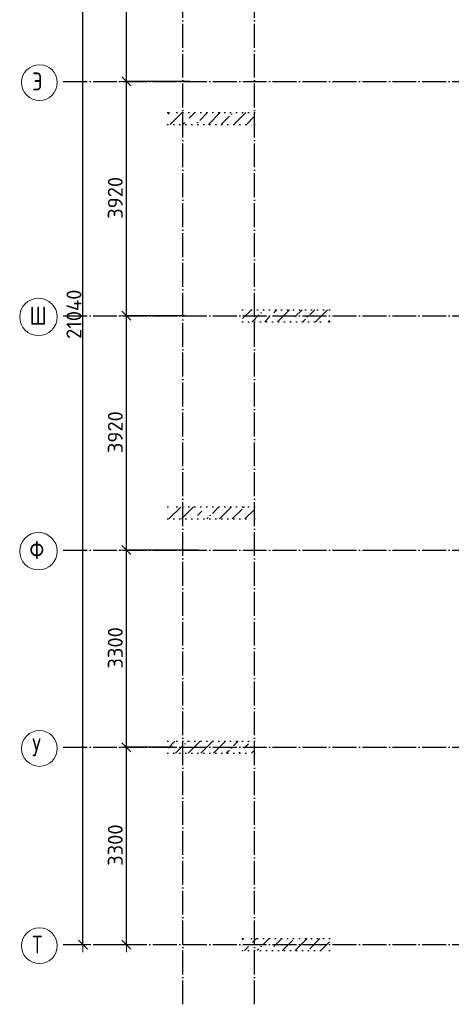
# Model space of a CAD drawing. Header units: millimetres. Extents: x -2725 to 87801, y 44707 to 71266.
# Tile 1 of 22: x -2725 to 4486, y 45740 to 62213. Entities that reach past the tile are written whole.
import ezdxf

# ---------------------------------------------------------------- set-up
doc = ezdxf.new("R2010")
doc.units = ezdxf.units.MM
doc.header["$PDMODE"] = 65
for name, pattern in [('______11', [500, 400, -50, 0, -50]), ('______3', [500, 400, -100]), ('______5', [1100, 800, -100, 100, -100]), ('______9', [100, 0, -100])]:
    doc.linetypes.add(name, pattern=pattern)
doc.layers.add('Балка_ общее', color=7, linetype='______3', lineweight=13)
doc.layers.add('Колонна (1)', color=7, linetype='Continuous', lineweight=35)
doc.layers.add('Осевая линия_ общее', color=7, linetype='______5', lineweight=13, true_color=0xa0a0a0)
doc.styles.add('ISOCPEUR', font='ISOCPEUR')
doc.dimstyles.new('DIMSTYLE_3', dxfattribs={"dimtxt": 250, "dimasz": 250, "dimexe": 0, "dimexo": 0, "dimgap": 125, "dimtad": 2, "dimdec": 0, "dimrnd": 5, "dimzin": 12, "dimdsep": 46, "dimtxsty": 'ISOCPEUR', "dimblk1": 'ALL_ML_STRICH', "dimblk2": 'ALL_ML_STRICH', "dimsah": 1, "dimcen": 0, "dimclrd": 7, "dimclre": 256, "dimclrt": 7, "dimadec": 0, "dimazin": 0, "dimtfac": 1, "dimtdec": 0, "dimtix": 1, "dimtmove": 2, "dimatfit": 3, "dimfxl": 0, "dimtzin": 0, "dimlwd": 0, "dimlwe": -3, "dimarcsym": 0})
pattern_1 = [(45, (0, 0), (-212.132, 212.132), [400, -50, 0, -50]), (45, (-106.07, 106.07), (-212.132, 212.132), [800, -100, 100, -100])]

# ---------------------------------------------------------------- blocks, each defined once
blk = doc.blocks.new('ALL_ML_STRICH')
at = {"color": 0, "linetype": 'ByBlock', "lineweight": -2}
for p, q in [((-1, 0), (0.5, 0)), ((-0.3, -0.3), (0.3, 0.3)), ((0, -0.5), (0, 0.5))]:
    blk.add_line(p, q, dxfattribs=at)
blk = doc.blocks.new('*D9')
at = {"layer": 'DEFPOINTS', "color": 7, "linetype": 'Continuous', "lineweight": 13, "transparency": 33554687}
for p in [(-1306, 67780), (-1920, 46740), (-1669, 46740)]:
    blk.add_point(p, dxfattribs=at)
at = {"layer": 'Балка_ общее', "color": 251, "linetype": 'Continuous', "lineweight": -2, "true_color": 0x656565, "transparency": 33554687}
for p, q in [((-1316, 67780), (-1669, 67780)), ((-1910, 46740), (-1669, 46740))]:
    blk.add_line(p, q, dxfattribs=at)
at = {"layer": 'Балка_ общее', "color": 7, "linetype": 'Continuous', "lineweight": -2, "transparency": 33554687}
blk.add_line((-1669, 46740), (-1669, 67780), dxfattribs=at)
at = {"layer": 'Балка_ общее', "color": 7, "linetype": 'Continuous', "lineweight": 13, "transparency": 33554687, "xscale": 250, "yscale": 250, "zscale": 250}
for p, rotation in [((-1669, 67780), 90), ((-1669, 46740), 270)]:
    blk.add_blockref('ALL_ML_STRICH', p, dxfattribs=dict(at, rotation=rotation))
at = {"layer": 'Балка_ общее', "color": 7, "linetype": 'Continuous', "lineweight": 13, "transparency": 33554687, "insert": (-1819, 57285), "char_height": 250, "width": 1250, "attachment_point": 5, "rotation": 90, "style": 'ISOCPEUR'}
blk.add_mtext('\\A1;{21040}', dxfattribs=at)
blk = doc.blocks.new('*D10')
at = {"layer": 'DEFPOINTS', "color": 7, "linetype": 'Continuous', "lineweight": 13, "transparency": 33554687}
for p in [(-158, 50040), (-1350, 46740), (-943, 46740)]:
    blk.add_point(p, dxfattribs=at)
at = {"layer": 'Балка_ общее', "color": 251, "linetype": 'Continuous', "lineweight": -2, "true_color": 0x656565, "transparency": 33554687}
for p, q in [((-168, 50040), (-943, 50040)), ((-1340, 46740), (-943, 46740))]:
    blk.add_line(p, q, dxfattribs=at)
at = {"layer": 'Балка_ общее', "color": 7, "linetype": 'Continuous', "lineweight": -2, "transparency": 33554687}
blk.add_line((-943, 46740), (-943, 50040), dxfattribs=at)
at = {"layer": 'Балка_ общее', "color": 7, "linetype": 'Continuous', "lineweight": 13, "transparency": 33554687, "xscale": 250, "yscale": 250, "zscale": 250}
for p, rotation in [((-943, 50040), 90), ((-943, 46740), 270)]:
    blk.add_blockref('ALL_ML_STRICH', p, dxfattribs=dict(at, rotation=rotation))
at = {"layer": 'Балка_ общее', "color": 7, "linetype": 'Continuous', "lineweight": 13, "transparency": 33554687, "insert": (-1128, 48403), "char_height": 250, "width": 1000, "attachment_point": 5, "rotation": 90, "style": 'ISOCPEUR'}
blk.add_mtext('\\A1;{3300}', dxfattribs=at)
blk = doc.blocks.new('*D11')
at = {"layer": 'DEFPOINTS', "color": 7, "linetype": 'Continuous', "lineweight": 13, "transparency": 33554687}
for p in [(266, 53340), (-943, 50040), (-158, 50040)]:
    blk.add_point(p, dxfattribs=at)
at = {"layer": 'Балка_ общее', "color": 251, "linetype": 'Continuous', "lineweight": -2, "true_color": 0x656565, "transparency": 33554687}
for p, q in [((256, 53340), (-943, 53340)), ((-168, 50040), (-943, 50040))]:
    blk.add_line(p, q, dxfattribs=at)
at = {"layer": 'Балка_ общее', "color": 7, "linetype": 'Continuous', "lineweight": -2, "transparency": 33554687}
blk.add_line((-943, 50040), (-943, 53340), dxfattribs=at)
at = {"layer": 'Балка_ общее', "color": 7, "linetype": 'Continuous', "lineweight": 13, "transparency": 33554687, "xscale": 250, "yscale": 250, "zscale": 250}
for p, rotation in [((-943, 53340), 90), ((-943, 50040), 270)]:
    blk.add_blockref('ALL_ML_STRICH', p, dxfattribs=dict(at, rotation=rotation))
at = {"layer": 'Балка_ общее', "color": 7, "linetype": 'Continuous', "lineweight": 13, "transparency": 33554687, "insert": (-1128, 51703), "char_height": 250, "width": 1000, "attachment_point": 5, "rotation": 90, "style": 'ISOCPEUR'}
blk.add_mtext('\\A1;{3300}', dxfattribs=at)
blk = doc.blocks.new('*D12')
at = {"layer": 'DEFPOINTS', "color": 7, "linetype": 'Continuous', "lineweight": 13, "transparency": 33554687}
for p in [(44, 57260), (-943, 53340), (266, 53340)]:
    blk.add_point(p, dxfattribs=at)
at = {"layer": 'Балка_ общее', "color": 251, "linetype": 'Continuous', "lineweight": -2, "true_color": 0x656565, "transparency": 33554687}
for p, q in [((34, 57260), (-943, 57260)), ((256, 53340), (-943, 53340))]:
    blk.add_line(p, q, dxfattribs=at)
at = {"layer": 'Балка_ общее', "color": 7, "linetype": 'Continuous', "lineweight": -2, "transparency": 33554687}
blk.add_line((-943, 53340), (-943, 57260), dxfattribs=at)
at = {"layer": 'Балка_ общее', "color": 7, "linetype": 'Continuous', "lineweight": 13, "transparency": 33554687, "xscale": 250, "yscale": 250, "zscale": 250}
for p, rotation in [((-943, 57260), 90), ((-943, 53340), 270)]:
    blk.add_blockref('ALL_ML_STRICH', p, dxfattribs=dict(at, rotation=rotation))
at = {"layer": 'Балка_ общее', "color": 7, "linetype": 'Continuous', "lineweight": 13, "transparency": 33554687, "insert": (-1128, 55312), "char_height": 250, "width": 1000, "attachment_point": 5, "rotation": 90, "style": 'ISOCPEUR'}
blk.add_mtext('\\A1;{3920}', dxfattribs=at)
blk = doc.blocks.new('*D13')
at = {"layer": 'DEFPOINTS', "color": 7, "linetype": 'Continuous', "lineweight": 13, "transparency": 33554687}
for p in [(134, 61180), (-943, 57260), (44, 57260)]:
    blk.add_point(p, dxfattribs=at)
at = {"layer": 'Балка_ общее', "color": 251, "linetype": 'Continuous', "lineweight": -2, "true_color": 0x656565, "transparency": 33554687}
for p, q in [((124, 61180), (-943, 61180)), ((34, 57260), (-943, 57260))]:
    blk.add_line(p, q, dxfattribs=at)
at = {"layer": 'Балка_ общее', "color": 7, "linetype": 'Continuous', "lineweight": -2, "transparency": 33554687}
blk.add_line((-943, 57260), (-943, 61180), dxfattribs=at)
at = {"layer": 'Балка_ общее', "color": 7, "linetype": 'Continuous', "lineweight": 13, "transparency": 33554687, "xscale": 250, "yscale": 250, "zscale": 250}
for p, rotation in [((-943, 61180), 90), ((-943, 57260), 270)]:
    blk.add_blockref('ALL_ML_STRICH', p, dxfattribs=dict(at, rotation=rotation))
at = {"layer": 'Балка_ общее', "color": 7, "linetype": 'Continuous', "lineweight": 13, "transparency": 33554687, "insert": (-1128, 59232), "char_height": 250, "width": 1000, "attachment_point": 5, "rotation": 90, "style": 'ISOCPEUR'}
blk.add_mtext('\\A1;{3920}', dxfattribs=at)
blk = doc.blocks.new('*D14')
at = {"layer": 'DEFPOINTS', "color": 7, "linetype": 'Continuous', "lineweight": 13, "transparency": 33554687}
for p in [(377, 64480), (-943, 61180), (134, 61180)]:
    blk.add_point(p, dxfattribs=at)
at = {"layer": 'Балка_ общее', "color": 251, "linetype": 'Continuous', "lineweight": -2, "true_color": 0x656565, "transparency": 33554687}
for p, q in [((367, 64480), (-943, 64480)), ((124, 61180), (-943, 61180))]:
    blk.add_line(p, q, dxfattribs=at)
at = {"layer": 'Балка_ общее', "color": 7, "linetype": 'Continuous', "lineweight": -2, "transparency": 33554687}
blk.add_line((-943, 61180), (-943, 64480), dxfattribs=at)
at = {"layer": 'Балка_ общее', "color": 7, "linetype": 'Continuous', "lineweight": 13, "transparency": 33554687, "xscale": 250, "yscale": 250, "zscale": 250}
for p, rotation in [((-943, 64480), 90), ((-943, 61180), 270)]:
    blk.add_blockref('ALL_ML_STRICH', p, dxfattribs=dict(at, rotation=rotation))
at = {"layer": 'Балка_ общее', "color": 7, "linetype": 'Continuous', "lineweight": 13, "transparency": 33554687, "insert": (-1128, 62842), "char_height": 250, "width": 1000, "attachment_point": 5, "rotation": 90, "style": 'ISOCPEUR'}
blk.add_mtext('\\A1;{3300}', dxfattribs=at)
blk = doc.blocks.new('СЛОЖНЫЙ_ОБЪЕКТ_2')
at = {"layer": 'Осевая линия_ общее', "color": 253, "linetype": '______11', "lineweight": -3, "true_color": 0xa0a0a0, "transparency": 33554687}
for p, q in [((0, 45740), (0, 69780)), ((1200, 45740), (1200, 69780)), ((-2000, 61180), (16220, 61180)), ((-2000, 57260), (16220, 57260)), ((-2000, 53340), (16220, 53340)), ((-2000, 50040), (16220, 50040)), ((-2000, 46740), (16220, 46740))]:
    blk.add_line(p, q, dxfattribs=at)
at = {"layer": 'Осевая линия_ общее', "color": 7, "linetype": 'Continuous', "lineweight": 13, "transparency": 33554687}
for centre, radius in [((-2396, 61161), 299), ((-2412, 57240), 313), ((-2412, 53320), 313), ((-2396, 50020), 299), ((-2396, 46720), 299)]:
    blk.add_circle(centre, radius, dxfattribs=at)
at = {"layer": 'Осевая линия_ общее', "color": 7, "linetype": 'Continuous', "lineweight": 13, "transparency": 33554687, "char_height": 300, "attachment_point": 7, "style": 'ISOCPEUR'}
for s, insert, width in [('\\W0.80;Э', (-2516, 61030), 359.83), ('\\W0.83;Ш', (-2562, 57110), 425), ('\\W0.83;Ф', (-2562, 53190), 425), ('\\W0.80;У', (-2516, 49890), 359.83), ('\\W0.80;Т', (-2516, 46590), 359.83)]:
    blk.add_mtext(s, dxfattribs=dict(at, insert=insert, width=width))

msp = doc.modelspace()

# ---------------------------------------------------------------- hatches: boundary and pattern name
at = {"layer": 'Колонна (1)', "lineweight": 18, "transparency": 33554687}
h = msp.add_hatch(dxfattribs=at)
h.set_pattern_fill('__________539', color=256, scale=100, style=0, pattern_type=2)
h.set_pattern_definition(pattern_1)
h.paths.add_polyline_path([(1200, 60660), (-250, 60660), (-250, 60460), (1200, 60460)], flags=0)
h = msp.add_hatch(dxfattribs=at)
h.set_pattern_fill('__________539', color=256, scale=100, style=0, pattern_type=2)
h.set_pattern_definition(pattern_1)
h.paths.add_polyline_path([(2450, 57360), (1000, 57360), (1000, 57160), (2450, 57160)], flags=0)
h = msp.add_hatch(dxfattribs=at)
h.set_pattern_fill('__________539', color=256, scale=100, style=0, pattern_type=2)
h.set_pattern_definition(pattern_1)
h.paths.add_polyline_path([(1200, 54060), (-250, 54060), (-250, 53860), (1200, 53860)], flags=0)
h = msp.add_hatch(dxfattribs=at)
h.set_pattern_fill('__________539', color=256, scale=100, style=0, pattern_type=2)
h.set_pattern_definition(pattern_1)
h.paths.add_polyline_path([(1200, 50140), (-250, 50140), (-250, 49940), (1200, 49940)], flags=0)
h = msp.add_hatch(dxfattribs=at)
h.set_pattern_fill('__________539', color=256, scale=100, style=0, pattern_type=2)
h.set_pattern_definition(pattern_1)
h.paths.add_polyline_path([(2450, 46840), (1000, 46840), (1000, 46640), (2450, 46640)], flags=0)

# ---------------------------------------------------------------- linework, layer by layer
at = {"layer": 'Колонна (1)', "color": 7, "linetype": '______9', "lineweight": -3, "transparency": 33554687}
for p, q in [((1200, 60660), (-250, 60660)), ((-250, 60660), (-250, 60460)), ((1200, 60460), (1200, 60660)), ((-250, 60460), (1200, 60460)), ((2450, 57360), (1000, 57360)), ((1000, 57360), (1000, 57160)), ((2450, 57160), (2450, 57360)), ((1000, 57160), (2450, 57160)), ((1200, 54060), (-250, 54060)), ((-250, 54060), (-250, 53860)), ((1200, 53860), (1200, 54060)), ((-250, 53860), (1200, 53860)), ((1200, 50140), (-250, 50140)), ((-250, 50140), (-250, 49940)), ((1200, 49940), (1200, 50140)), ((-250, 49940), (1200, 49940)), ((2450, 46840), (1000, 46840)), ((1000, 46840), (1000, 46640)), ((2450, 46640), (2450, 46840)), ((1000, 46640), (2450, 46640))]:
    msp.add_line(p, q, dxfattribs=at)

# ---------------------------------------------------------------- block references
at = {"layer": 'Осевая линия_ общее', "color": 253, "linetype": '______11', "lineweight": -3, "true_color": 0xa0a0a0, "transparency": 33554687}
msp.add_blockref('СЛОЖНЫЙ_ОБЪЕКТ_2', (0, 0), dxfattribs=at)

# ---------------------------------------------------------------- dimensions: what is measured, and where the dimension line sits
at = {"layer": 'Балка_ общее', "color": 7, "linetype": 'Continuous', "lineweight": 13, "transparency": 33554687}
for base, p1, p2, picture, middle in [((-1668.6, 67780), (-1910, 46740), (-1316.2, 67780), '*D9', (-1818.6, 57285)), ((-943.1, 64480), (123.5, 61180), (366.9, 64480), '*D14', (-1128.1, 62842.5)), ((-943.1, 61180), (34.1, 57260), (123.5, 61180), '*D13', (-1128.1, 59232.5)), ((-943.1, 57260), (255.8, 53340), (34.1, 57260), '*D12', (-1128.1, 55312.5)), ((-943.1, 53340), (-167.5, 50040), (255.8, 53340), '*D11', (-1128.1, 51702.5)), ((-943.1, 50040), (-1340, 46740), (-167.5, 50040), '*D10', (-1128.1, 48402.5))]:
    dim = msp.add_linear_dim(base=base, p1=p1, p2=p2, angle=90, dimstyle='DIMSTYLE_3', override={"dimpost": '<>', "dimclrd": 7, "dimclre": 251, "dimclrt": 7, "dimlwd": 0, "dimlwe": 65533}, dxfattribs=at)
    dim.commit()
    dim.dimension.update_dxf_attribs({"geometry": picture, "text_midpoint": middle, "dimtype": 160})

doc.saveas('drawing.dxf')
